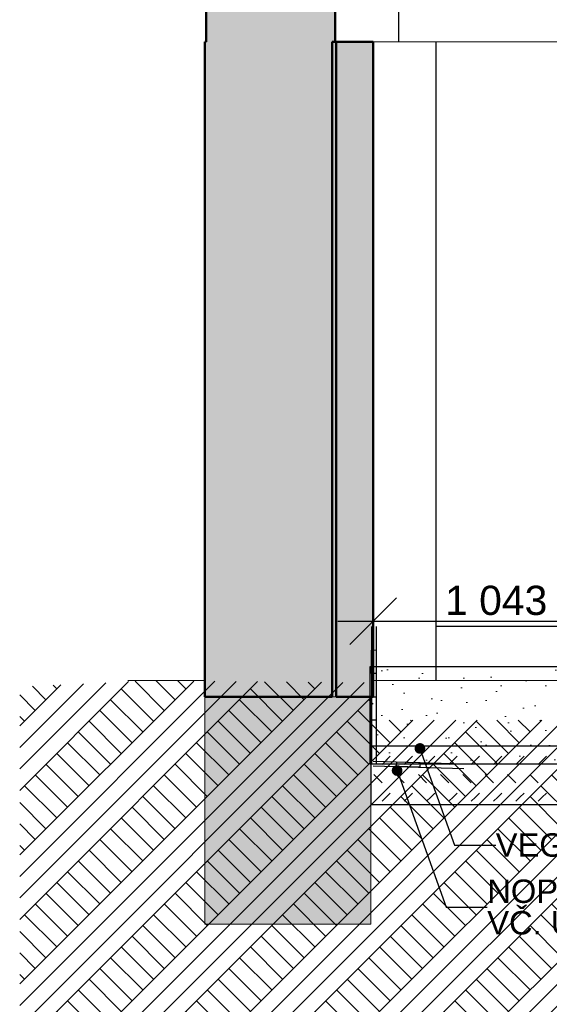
# Model space of a CAD drawing. Header units: millimetres. Extents: x -36478 to 31050, y -14815 to 11827.
# Tile 4 of 256: x -19876 to -17613, y -934 to 3275. Entities that reach past the tile are written whole.
import ezdxf

# ---------------------------------------------------------------- set-up
doc = ezdxf.new("R2010")
doc.units = ezdxf.units.MM
doc.header["$MEASUREMENT"] = 0
doc.linetypes.add('Wipeout_Contour', pattern=[1000, 0, -1000])
doc.linetypes.add('Čárkovaná S', pattern=[125, 75, -50])
for name, color, linetype in [('2D prvky - obecné', 7, 'Continuous'), ('Konstrukce - nosné', 7, 'Continuous'), ('Nové_Anotace - SP', 7, 'Continuous'), ('Nové_Konstrukce - krov', 7, 'Continuous'), ('Nové_Konstrukce - nosné', 7, 'Continuous'), ('Nové_Kresby a obrázky', 7, 'Continuous'), ('Nové_Kóty - SP', 7, 'Continuous'), ('Nové_Situace - terén', 7, 'Continuous'), ('Situace - terén', 7, 'Continuous'), ('Výplně - Povrchové', 7, 'Continuous'), ('Výplně – Řezové', 7, 'Continuous')]:
    doc.layers.add(name, color=color, linetype=linetype)
doc.styles.add('GENEROVANÝ_STYL_1', font='txt')
doc.styles.add('GENEROVANÝ_STYL_2', font='txt')
doc.dimstyles.new('GENEROVANÝ_STYL__3', dxfattribs={"dimtxt": 125, "dimasz": 190, "dimexe": 0.18, "dimexo": 300, "dimgap": 0, "dimtad": 1, "dimtih": 1, "dimtoh": 1, "dimdec": 0, "dimzin": 0, "dimdsep": 46, "dimtxsty": 'GENEROVANÝ_STYL_2', "dimblk": 'ARROWHEAD_6', "dimblk1": 'ARROWHEAD_6', "dimblk2": 'ARROWHEAD_6', "dimcen": 0.09, "dimclrd": 1, "dimclre": 1, "dimclrt": 1, "dimazin": 0, "dimtfac": 1, "dimtdec": 4, "dimtmove": 0, "dimatfit": 3, "dimfxl": 1, "dimtolj": 1, "dimtzin": 0, "dimarcsym": 0})
doc.dimstyles.new('GENEROVANÝ_STYL__7', dxfattribs={"dimtxt": 0.18, "dimasz": 91.2, "dimexe": 0.18, "dimexo": 0.0625, "dimgap": 0, "dimtad": 0, "dimtih": 1, "dimtoh": 1, "dimdec": 4, "dimzin": 0, "dimdsep": 46, "dimcen": 0.09, "dimadec": 0, "dimazin": 0, "dimtfac": 1, "dimtdec": 4, "dimtmove": 0, "dimatfit": 3, "dimldrblk": 'ARROWHEAD_11', "dimfxl": 1, "dimtolj": 1, "dimtzin": 0, "dimarcsym": 0})

# ---------------------------------------------------------------- blocks, each defined once
blk = doc.blocks.new('*X6253')
at = {"layer": 'Nové_Situace - terén', "color": 21, "linetype": 'Continuous', "lineweight": 20, "true_color": 0xffaaaa}
for p, q in [((-18327.6, 91.4), (-18292.2, 126.7)), ((-18232.3, 91.4), (-18196.9, 126.7)), ((-18137, 91.4), (-18101.6, 126.7)), ((-18041.7, 91.4), (-18006.3, 126.7)), ((-17946.4, 91.4), (-17911, 126.7)), ((-17851.1, 91.4), (-17815.7, 126.7)), ((-17755.8, 91.4), (-17720.4, 126.7)), ((-17660.5, 91.4), (-17625.1, 126.7)), ((-18327.6, 12.4), (-18362.9, 47.8)), ((-18232.3, 12.4), (-18267.6, 47.8)), ((-18137, 12.4), (-18172.3, 47.8)), ((-18059.3, 30.1), (-18077, 47.8)), ((-17946.4, 12.4), (-17981.7, 47.8)), ((-17851.1, 12.4), (-17886.4, 47.8)), ((-17755.8, 12.4), (-17791.1, 47.8)), ((-17660.5, 12.4), (-17695.8, 47.8)), ((-18041.7, 12.4), (-18059.3, 30.1)), ((-18309.9, -48.8), (-18292.2, -31.1)), ((-18214.6, -48.8), (-18196.9, -31.1)), ((-18119.3, -48.8), (-18101.6, -31.1)), ((-18024, -48.8), (-18006.3, -31.1)), ((-17928.7, -48.8), (-17911, -31.1)), ((-17833.4, -48.8), (-17815.7, -31.1)), ((-17738.1, -48.8), (-17720.4, -31.1)), ((-17642.8, -48.8), (-17625.1, -31.1)), ((-18327.6, -66.5), (-18309.9, -48.8)), ((-18232.3, -66.5), (-18214.6, -48.8)), ((-18137, -66.5), (-18119.3, -48.8)), ((-18041.7, -66.5), (-18024, -48.8)), ((-17946.4, -66.5), (-17928.7, -48.8)), ((-17851.1, -66.5), (-17833.4, -48.8)), ((-17755.8, -66.5), (-17738.1, -48.8)), ((-17660.5, -66.5), (-17642.8, -48.8))]:
    blk.add_line(p, q, dxfattribs=at)
blk = doc.blocks.new('výplň_3125_1', base_point=(0, 0))
at = {"layer": 'Nové_Situace - terén', "color": 1, "linetype": 'Continuous', "lineweight": 25, "flags": 128}
blk.add_lwpolyline([(-9603.7, 169.7), (-18375.3, 169.7), (-18375.3, -80.6), (-9603.7, -80.6)], close=True, dxfattribs=at)
at = {"layer": 'Nové_Situace - terén', "color": 21, "linetype": 'Continuous', "lineweight": 20, "true_color": 0xffaaaa}
blk.add_blockref('*X6253', (0, 0), dxfattribs=at)
blk = doc.blocks.new('*D6296')
at = {"layer": 'Nové_Kóty - SP', "color": 1, "linetype": 'Continuous', "lineweight": 25}
for p, q in [((-18365.8, 515.8), (-18365.8, 1003.3)), ((-17323.2, 403.3), (-17323.2, 890.8)), ((-18265.8, 803.3), (-18465.8, 603.3)), ((-17423.2, 603.3), (-17223.2, 803.3)), ((-18515.8, 703.3), (-18365.8, 703.3)), ((-18365.8, 703.3), (-17323.2, 703.3)), ((-17323.2, 703.3), (-17173.2, 703.3))]:
    blk.add_line(p, q, dxfattribs=at)
at = {"layer": 'Nové_Kóty - SP', "color": 1, "lineweight": 25, "insert": (-18058.2, 728.3), "char_height": 125, "attachment_point": 7, "style": 'GENEROVANÝ_STYL_2'}
blk.add_mtext('\\A1;{\\pql;\\fArial|b0|i0|c0|p38;1\xa0043}', dxfattribs=at)
blk = doc.blocks.new('ARROWHEAD_6')
at = {"color": 0, "linetype": 'Continuous', "lineweight": 0}
for p, q in [((-0.5, -0.5), (0.5, 0.5)), ((0, 0), (-1, 0))]:
    blk.add_line(p, q, dxfattribs=at)
blk = doc.blocks.new('Izolace proti vodě 25[9]_1', base_point=(-18353.2, 680.3))
at = {"layer": 'Nové_Konstrukce - krov', "color": 1, "linetype": 'Continuous', "lineweight": 25}
for p, q in [((-18373.2, 680.2), (-18372.8, 96.3)), ((-18353.2, 680.3), (-18352.8, 96.3)), ((-18373.1, 580.2), (-18353.1, 580.3)), ((-18373.1, 480.2), (-18373.1, 580.2)), ((-18353.1, 580.3), (-18353.1, 480.3)), ((-18353.1, 480.3), (-18373.1, 480.2)), ((-18373, 380.2), (-18353, 380.3)), ((-18372.9, 280.2), (-18373, 380.2)), ((-18353, 380.3), (-18352.9, 280.3)), ((-18352.9, 280.3), (-18372.9, 280.2))]:
    blk.add_line(p, q, dxfattribs=at)
blk = doc.blocks.new('Izolace proti vodě 25[10]_1', base_point=(-18364.8, 105))
at = {"layer": 'Nové_Konstrukce - krov', "color": 1, "linetype": 'Continuous', "lineweight": 25}
for p, q in [((-18365.4, 85), (-17978.3, 73.1)), ((-18364.8, 105), (-17977.7, 93.1)), ((-18265.4, 81.9), (-18264.8, 101.9)), ((-18264.8, 101.9), (-18164.9, 98.8)), ((-18164.9, 98.8), (-18165.5, 78.9)), ((-18165.5, 78.9), (-18265.4, 81.9))]:
    blk.add_line(p, q, dxfattribs=at)
blk = doc.blocks.new('ARROWHEAD_11')
at = {"color": 0, "linetype": 'Continuous', "lineweight": 0}
blk.add_line((0, 0), (-1, 0), dxfattribs=at)
at = {"color": 0, "linetype": 'Continuous', "lineweight": 0, "const_width": 0.25, "flags": 128}
blk.add_lwpolyline([(-0.125, 0, 1), (0.125, 0, 1)], format="xyb", close=True, dxfattribs=at)

msp = doc.modelspace()

# ---------------------------------------------------------------- linework, layer by layer
at = {"layer": 'Konstrukce - nosné', "color": 7, "linetype": 'Continuous', "lineweight": 50}
for p, q in [((-19079.4, 3980), (-19079.4, 3180)), ((-19079.4, 3180), (-19085.3, 3180))]:
    msp.add_line(p, q, dxfattribs=at)

# ---------------------------------------------------------------- wipeouts: each hides what was drawn before it
at = {"color": 254, "linetype": 'Wipeout_Contour', "lineweight": 0, "ltscale": 57600.795141}
msp.add_wipeout([(-19085.3, 450), (-19413.9, 450), (-19085.3, 447)], dxfattribs=at).dxf.layer = 'Výplně - Povrchové'
at = {"color": 254, "linetype": 'Wipeout_Contour', "lineweight": 0, "ltscale": 51924.097454}
msp.add_wipeout([(-18365.8, 440.3), (-15394.5, 413), (-18148, 443.1)], dxfattribs=at).dxf.layer = 'Výplně - Povrchové'

# ---------------------------------------------------------------- next in the draw order: wipeouts: each hides what was drawn before it
at = {"color": 254, "linetype": 'Wipeout_Contour', "lineweight": 0, "ltscale": 73406.47544}
msp.add_wipeout([(-18148, 443.1), (-15394.5, 413), (-10741.7, 426.4), (-10978.6, 450), (-18109.5, 450)], dxfattribs=at).dxf.layer = 'Výplně - Povrchové'

# ---------------------------------------------------------------- next in the draw order: wipeouts: each hides what was drawn before it
at = {"color": 254, "linetype": 'Wipeout_Contour', "lineweight": 0, "ltscale": 109757.549851}
msp.add_wipeout([(-18365.8, 3180), (-18365.8, 440.3), (-18148, 443.1), (-18109.5, 450), (-18097.6, 450), (-18097.6, 3180)], dxfattribs=at).dxf.layer = 'Výplně - Povrchové'

# ---------------------------------------------------------------- next in the draw order: linework, layer by layer
at = {"layer": '2D prvky - obecné', "color": 255, "linetype": 'Continuous', "lineweight": 13}
msp.add_line((-18227, 3180), (-9379.5, 3180), dxfattribs=at)
at = {"layer": 'Nové_Kresby a obrázky', "color": 1, "linetype": 'Continuous', "lineweight": 25}
msp.add_line((-16436.4, 680.3), (-18097.7, 680.3), dxfattribs=at)

# ---------------------------------------------------------------- next in the draw order: wipeouts: each hides what was drawn before it
at = {"color": 254, "linetype": 'Wipeout_Contour', "lineweight": 0, "ltscale": 112139.056194}
msp.add_wipeout([(-18527.8, 3980), (-18527.8, 3180), (-18257, 3180), (-18257, 3480), (-18257, 3480), (-18257, 3980)], dxfattribs=at).dxf.layer = 'Výplně - Povrchové'
at = {"color": 254, "linetype": 'Wipeout_Contour', "lineweight": 0, "ltscale": 115221.813899}
msp.add_wipeout([(-19323.5, 449.2), (-19875.7, 422.5), (-19875.7, -2550), (-9447.2, -2550), (-9447.2, 267.2), (-18366, 281.1), (-18365.8, 440.3)], dxfattribs=at).dxf.layer = 'Výplně – Řezové'

# ---------------------------------------------------------------- next in the draw order: hatches: boundary and pattern name
at = {"layer": 'Nové_Situace - terén', "linetype": 'Continuous', "lineweight": 20, "true_color": 0xffaaaa}
h = msp.add_hatch(dxfattribs=at)
h.set_pattern_fill('Zemnia___nasypaná_02_0001', color=21, style=0, pattern_type=2)
h.set_pattern_definition([(45, (0, 300), (-95.4594, 95.4594), [0, -90, 0, -135]), (110, (300, 300), (126.8585, 46.1727), [0, -66, 0, -114])])
h.paths.add_polyline_path([(-18377.7, 92.2), (-18377.7, 509.7), (-17373.2, 509.7), (-17373.2, 209), (-17406.7, 165.7), (-17406.7, 92.2)])
at = {"layer": 'Výplně – Řezové', "linetype": 'Continuous', "lineweight": 13}
for points in [[(-18527.8, 2680), (-18527.8, 3980), (-19079.4, 3980), (-19079.4, 2680)], [(-19079.4, 3180), (-19085.3, 3180), (-19085.3, 380), (-18523.9, 380), (-18523.9, 3180), (-18527.8, 3180), (-18527.8, 2680), (-19079.4, 2680)], [(-18365.8, 380), (-18365.8, 3180), (-18541.3, 3180), (-18541.3, 380)], [(-19085.3, 380), (-18375.3, 380), (-18375.3, -591.1), (-19085.3, -591.1)]]:
    msp.add_hatch(color=254, dxfattribs=at).paths.add_polyline_path(points)
at = {"layer": 'Výplně – Řezové', "linetype": 'Continuous', "lineweight": 13, "true_color": 0xbf7d1a}
h = msp.add_hatch(dxfattribs=at)
h.set_pattern_fill('Zemina_0001', color=32, style=0, pattern_type=2)
h.set_pattern_definition([(45, (0, 0), (-137.8858, 137.8858), []), (45, (-45.96, 45.96), (-275.772, 275.772), []), (45, (-91.92, 91.92), (-275.772, 275.772), []), (135, (-137.886, 137.886), (45.96194, 45.96194), [195, -195])])
h.paths.add_polyline_path([(-19323.5, 449.2), (-19875.7, 422.5), (-19875.7, -2550), (-9447.2, -2550), (-9447.2, 267.2), (-18366, 281.1), (-18365.8, 440.3)])

# ---------------------------------------------------------------- next in the draw order: linework, layer by layer
at = {"layer": '2D prvky - obecné', "color": 254, "linetype": 'Čárkovaná S', "lineweight": 13}
msp.add_line((-18527.8, 3180.4), (-9430.7, 3180.4), dxfattribs=at)
at = {"layer": 'Konstrukce - nosné', "color": 7, "linetype": 'Continuous', "lineweight": 50}
for p, q in [((-18527.8, 3980), (-18527.8, 3180)), ((-19085.3, 3180), (-19085.3, 380)), ((-18541.3, 3180), (-18541.3, 380)), ((-18527.8, 3180), (-18541.3, 3180)), ((-18365.8, 3180), (-18523.9, 3180)), ((-18523.9, 3180), (-18523.9, 380)), ((-18365.8, 3180), (-18365.8, 380)), ((-18541.3, 380), (-19085.3, 380)), ((-18365.8, 380), (-18523.9, 380))]:
    msp.add_line(p, q, dxfattribs=at)
at = {"layer": 'Konstrukce - nosné', "color": 251, "linetype": 'Continuous', "lineweight": 20, "true_color": 0x6a6a6a}
msp.add_line((-18097.6, 3180), (-18365.8, 3180), dxfattribs=at)
at = {"layer": 'Nové_Konstrukce - nosné', "color": 1, "linetype": 'Continuous', "lineweight": 25}
for p, q in [((-18257, 3480), (-18257, 3180)), ((-18097.6, 3180), (-18097.6, 450))]:
    msp.add_line(p, q, dxfattribs=at)
at = {"layer": 'Nové_Situace - terén', "color": 1, "linetype": 'Continuous', "lineweight": 25, "flags": 128}
msp.add_lwpolyline([(-18377.7, 92.2), (-18377.7, 509.7), (-17373.2, 509.7), (-17373.2, 209), (-17406.7, 165.7), (-17406.7, 92.2)], close=True, dxfattribs=at)
at = {"layer": 'Situace - terén', "color": 7, "linetype": 'Continuous', "lineweight": 20}
for p, q in [((-19413.9, 450), (-19085.3, 450)), ((-10978.6, 450), (-18365.8, 450))]:
    msp.add_line(p, q, dxfattribs=at)
at = {"layer": 'Výplně – Řezové', "color": 7, "linetype": 'Continuous', "lineweight": 13, "flags": 128}
msp.add_lwpolyline([(-19085.3, 380), (-18375.3, 380), (-18375.3, -591.1), (-19085.3, -591.1)], close=True, dxfattribs=at)

# ---------------------------------------------------------------- next in the draw order: block references
at = {"layer": 'Nové_Konstrukce - krov', "color": 1, "linetype": 'Continuous', "lineweight": 25}
for name, p in [('Izolace proti vodě 25[9]_1', (-18353.2, 680.3)), ('Izolace proti vodě 25[10]_1', (-18364.8, 105))]:
    msp.add_blockref(name, p, dxfattribs=at)
at = {"layer": 'Nové_Situace - terén', "color": 21, "linetype": 'Continuous', "lineweight": 20, "true_color": 0xffaaaa}
msp.add_blockref('výplň_3125_1', (0, 0), dxfattribs=at)

# ---------------------------------------------------------------- next in the draw order: texts
at = {"layer": 'Nové_Anotace - SP', "color": 1, "linetype": 'Continuous', "lineweight": 25, "insert": (-17841.8, -254), "char_height": 100, "attachment_point": 4, "style": 'GENEROVANÝ_STYL_1'}
msp.add_mtext('\\A1;{\\pql;\\fArial|b0|i0|c238|p38;VEGETACE\\fArial|b0|i0|c238|p38; 80mm NAD ÚROVNÍ KOMUNIKACE}', dxfattribs=at)
at = {"layer": 'Nové_Anotace - SP', "color": 1, "linetype": 'Continuous', "lineweight": 25, "insert": (-17878, -519.1), "char_height": 100, "attachment_point": 4, "line_spacing_factor": 0.809296, "style": 'GENEROVANÝ_STYL_1'}
msp.add_mtext('\\A1;{\\pql;\\fArial|b0|i0|c238|p38;NOPOVÁ FOLIE\\P\\pql;\\fArial|b0|i0|c238|p38;VČ. UKONČOVACÍ LIŠTY}', dxfattribs=at)

# ---------------------------------------------------------------- next in the draw order: dimensions: what is measured, and where the dimension line sits
at = {"layer": 'Nové_Kóty - SP', "color": 1, "linetype": 'Continuous', "lineweight": 25}
dim = msp.add_linear_dim(base=(-17323.2, 703.3), p1=(-18365.8, 732.8), p2=(-17323.2, 409.7), dimstyle='GENEROVANÝ_STYL__3', dxfattribs=at)
dim.commit()
dim.dimension.update_dxf_attribs({"geometry": '*D6296', "text_midpoint": (-17843.5, 790.8), "dimtype": 160})

# ---------------------------------------------------------------- next in the draw order: leaders
at = {"layer": 'Nové_Anotace - SP', "color": 1, "linetype": 'Continuous', "lineweight": 25, "annotation_type": 0, "has_hookline": 1, "hookline_direction": 0}
for points, text_width in [([(-18165.6, 159.4), (-18017.2, -254), (-17841.8, -254)], 3071.2), ([(-18263.2, 65), (-18053.5, -519.1), (-17878, -519.1)], 1635)]:
    msp.add_leader(points, dimstyle='GENEROVANÝ_STYL__7', dxfattribs=dict(at, text_width=text_width))

doc.saveas('drawing.dxf')
